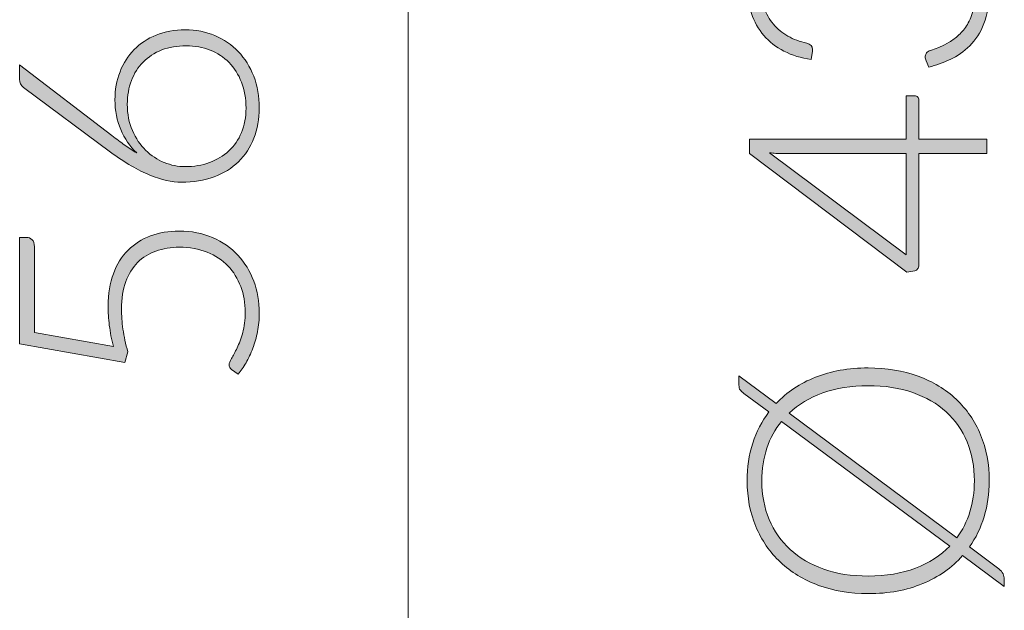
# Model space of a CAD drawing. Header units: inches. Extents: x 14 to 157, y -245 to -15.
# Tile 11 of 19: x 17 to 32, y -98 to -89. Entities that reach past the tile are written whole.
import ezdxf

# ---------------------------------------------------------------- set-up
doc = ezdxf.new("R2010")
doc.units = ezdxf.units.IN
doc.header["$MEASUREMENT"] = 0
doc.layers.add('Capa 1', color=7, linetype='Continuous')

# ---------------------------------------------------------------- blocks, each defined once
blk = doc.blocks.new('block 6')
at = {"layer": 'Capa 1'}
h = blk.add_hatch(color=250, dxfattribs=at)
h.dxf.hatch_style = 2
edge = h.paths.add_edge_path()
edge.add_spline(control_points=[(28.203, -88.051), (28.203, -87.908), (28.223, -87.772), (28.263, -87.645), (28.302, -87.518), (28.362, -87.406), (28.441, -87.31), (28.521, -87.213), (28.62, -87.137), (28.738, -87.08), (28.856, -87.024), (28.993, -86.996), (29.149, -86.996), (29.271, -86.996), (29.38, -87.015), (29.479, -87.053), (29.577, -87.091), (29.663, -87.143), (29.737, -87.209), (29.811, -87.276), (29.873, -87.354), (29.924, -87.444), (29.974, -87.534), (30.013, -87.632), (30.039, -87.738), (30.09, -87.462), (30.197, -87.254), (30.358, -87.114), (30.52, -86.974), (30.722, -86.903), (30.964, -86.903), (31.117, -86.903), (31.26, -86.934), (31.392, -86.996), (31.523, -87.058), (31.637, -87.143), (31.732, -87.25), (31.828, -87.358), (31.902, -87.485), (31.956, -87.632), (32.01, -87.779), (32.037, -87.938), (32.037, -88.109), (32.037, -88.323), (32.008, -88.501), (31.951, -88.643), (31.894, -88.785), (31.819, -88.902), (31.727, -88.994), (31.635, -89.086), (31.532, -89.157), (31.418, -89.209), (31.304, -89.26), (31.191, -89.301), (31.078, -89.333), (31.078, -89.333), (31.035, -89.232), (31.035, -89.232), (31.027, -89.211), (31.022, -89.191), (31.022, -89.171), (31.022, -89.152), (31.027, -89.134), (31.035, -89.116), (31.044, -89.098), (31.061, -89.085), (31.086, -89.076), (31.086, -89.076), (31.139, -89.058), (31.139, -89.058), (31.171, -89.047), (31.21, -89.032), (31.257, -89.012), (31.304, -88.993), (31.352, -88.968), (31.402, -88.937), (31.453, -88.906), (31.503, -88.868), (31.553, -88.822), (31.604, -88.776), (31.649, -88.72), (31.689, -88.654), (31.728, -88.587), (31.761, -88.509), (31.785, -88.42), (31.81, -88.331), (31.822, -88.228), (31.822, -88.112), (31.822, -87.953), (31.796, -87.813), (31.743, -87.694), (31.69, -87.575), (31.622, -87.475), (31.54, -87.395), (31.458, -87.314), (31.366, -87.254), (31.265, -87.215), (31.163, -87.175), (31.064, -87.155), (30.969, -87.155), (30.854, -87.155), (30.747, -87.173), (30.649, -87.209), (30.55, -87.245), (30.464, -87.306), (30.393, -87.391), (30.321, -87.476), (30.265, -87.587), (30.223, -87.726), (30.182, -87.865), (30.161, -88.036), (30.161, -88.239), (30.161, -88.239), (29.978, -88.239), (29.978, -88.239), (29.975, -88.076), (29.953, -87.933), (29.913, -87.809), (29.873, -87.686), (29.819, -87.583), (29.75, -87.5), (29.681, -87.417), (29.599, -87.354), (29.504, -87.311), (29.408, -87.269), (29.303, -87.248), (29.189, -87.248), (29.056, -87.248), (28.941, -87.27), (28.844, -87.314), (28.747, -87.358), (28.666, -87.417), (28.603, -87.491), (28.539, -87.566), (28.492, -87.652), (28.462, -87.751), (28.432, -87.85), (28.417, -87.953), (28.417, -88.061), (28.417, -88.18), (28.435, -88.288), (28.47, -88.387), (28.506, -88.486), (28.555, -88.574), (28.619, -88.65), (28.682, -88.726), (28.759, -88.789), (28.848, -88.84), (28.937, -88.892), (29.037, -88.929), (29.146, -88.954), (29.208, -88.968), (29.239, -89.001), (29.239, -89.052), (29.239, -89.065), (29.238, -89.074), (29.236, -89.081), (29.236, -89.081), (29.215, -89.211), (29.215, -89.211), (29.054, -89.188), (28.911, -89.144), (28.786, -89.079), (28.66, -89.014), (28.554, -88.93), (28.468, -88.83), (28.381, -88.729), (28.315, -88.612), (28.27, -88.48), (28.225, -88.347), (28.203, -88.204), (28.203, -88.051)], knot_values=[0, 0, 0, 0, 1, 1, 1, 2, 2, 2, 3, 3, 3, 4, 4, 4, 5, 5, 5, 6, 6, 6, 7, 7, 7, 8, 8, 8, 9, 9, 9, 10, 10, 10, 11, 11, 11, 12, 12, 12, 13, 13, 13, 14, 14, 14, 15, 15, 15, 16, 16, 16, 17, 17, 17, 18, 18, 18, 19, 19, 19, 20, 20, 20, 21, 21, 21, 22, 22, 22, 23, 23, 23, 24, 24, 24, 25, 25, 25, 26, 26, 26, 27, 27, 27, 28, 28, 28, 29, 29, 29, 30, 30, 30, 31, 31, 31, 32, 32, 32, 33, 33, 33, 34, 34, 34, 35, 35, 35, 36, 36, 36, 37, 37, 37, 38, 38, 38, 39, 39, 39, 40, 40, 40, 41, 41, 41, 42, 42, 42, 43, 43, 43, 44, 44, 44, 45, 45, 45, 46, 46, 46, 47, 47, 47, 48, 48, 48, 49, 49, 49, 50, 50, 50, 51, 51, 51, 52, 52, 52, 53, 53, 53, 54, 54, 54, 55, 55, 55, 56, 56, 56, 57, 57, 57, 57], degree=3, periodic=1)
h = blk.add_hatch(color=250, dxfattribs=at)
h.dxf.hatch_style = 2
edge = h.paths.add_edge_path()
edge.add_spline(control_points=[(30.718, -90.473), (30.718, -90.473), (30.718, -89.786), (30.718, -89.786), (30.718, -89.786), (30.855, -89.786), (30.855, -89.786), (30.875, -89.786), (30.89, -89.792), (30.901, -89.803), (30.913, -89.815), (30.919, -89.833), (30.919, -89.858), (30.919, -89.858), (30.919, -90.473), (30.919, -90.473), (30.919, -90.473), (31.995, -90.473), (31.995, -90.473), (31.995, -90.473), (31.995, -90.7), (31.995, -90.7), (31.995, -90.7), (30.919, -90.7), (30.919, -90.7), (30.919, -90.7), (30.919, -92.468), (30.919, -92.468), (30.919, -92.494), (30.913, -92.515), (30.901, -92.529), (30.89, -92.543), (30.875, -92.553), (30.855, -92.558), (30.855, -92.558), (30.731, -92.582), (30.731, -92.582), (30.731, -92.582), (28.24, -90.698), (28.24, -90.698), (28.24, -90.698), (28.24, -90.473), (28.24, -90.473), (28.24, -90.473), (30.718, -90.473), (30.718, -90.473)], knot_values=[0, 0, 0, 0, 1, 1, 1, 2, 2, 2, 3, 3, 3, 4, 4, 4, 5, 5, 5, 6, 6, 6, 7, 7, 7, 8, 8, 8, 9, 9, 9, 10, 10, 10, 11, 11, 11, 12, 12, 12, 13, 13, 13, 14, 14, 14, 15, 15, 15, 15], degree=3, periodic=1)
edge = h.paths.add_edge_path()
edge.add_spline(control_points=[(28.754, -90.7), (28.724, -90.7), (28.692, -90.7), (28.658, -90.698), (28.625, -90.696), (28.591, -90.692), (28.555, -90.687), (28.555, -90.687), (30.718, -92.306), (30.718, -92.306), (30.718, -92.306), (30.718, -90.7), (30.718, -90.7), (30.718, -90.7), (28.754, -90.7), (28.754, -90.7)], knot_values=[0, 0, 0, 0, 1, 1, 1, 2, 2, 2, 3, 3, 3, 4, 4, 4, 5, 5, 5, 5], degree=3, periodic=1)
h = blk.add_hatch(color=250, dxfattribs=at)
h.dxf.hatch_style = 2
edge = h.paths.add_edge_path()
edge.add_spline(control_points=[(30.118, -94.097), (30.408, -94.097), (30.671, -94.141), (30.907, -94.227), (31.143, -94.314), (31.344, -94.436), (31.511, -94.593), (31.678, -94.75), (31.807, -94.938), (31.898, -95.157), (31.989, -95.376), (32.034, -95.619), (32.034, -95.886), (32.034, -96.089), (32.007, -96.279), (31.954, -96.454), (31.9, -96.63), (31.822, -96.789), (31.722, -96.933), (31.722, -96.933), (32.188, -97.28), (32.188, -97.28), (32.218, -97.303), (32.24, -97.328), (32.253, -97.357), (32.266, -97.385), (32.273, -97.414), (32.273, -97.444), (32.273, -97.444), (32.273, -97.561), (32.273, -97.561), (32.273, -97.561), (31.613, -97.07), (31.613, -97.07), (31.443, -97.261), (31.233, -97.409), (30.981, -97.514), (30.729, -97.619), (30.442, -97.672), (30.118, -97.672), (29.831, -97.672), (29.569, -97.628), (29.333, -97.541), (29.097, -97.453), (28.896, -97.331), (28.729, -97.174), (28.562, -97.016), (28.432, -96.828), (28.34, -96.609), (28.249, -96.39), (28.203, -96.149), (28.203, -95.886), (28.203, -95.672), (28.232, -95.473), (28.291, -95.29), (28.351, -95.106), (28.436, -94.941), (28.547, -94.794), (28.547, -94.794), (28.152, -94.5), (28.152, -94.5), (28.124, -94.479), (28.104, -94.46), (28.091, -94.444), (28.079, -94.429), (28.073, -94.403), (28.073, -94.368), (28.073, -94.368), (28.073, -94.222), (28.073, -94.222), (28.073, -94.222), (28.661, -94.659), (28.661, -94.659), (28.831, -94.481), (29.038, -94.342), (29.284, -94.244), (29.529, -94.146), (29.808, -94.097), (30.118, -94.097)], knot_values=[0, 0, 0, 0, 1, 1, 1, 2, 2, 2, 3, 3, 3, 4, 4, 4, 5, 5, 5, 6, 6, 6, 7, 7, 7, 8, 8, 8, 9, 9, 9, 10, 10, 10, 11, 11, 11, 12, 12, 12, 13, 13, 13, 14, 14, 14, 15, 15, 15, 16, 16, 16, 17, 17, 17, 18, 18, 18, 19, 19, 19, 20, 20, 20, 21, 21, 21, 22, 22, 22, 23, 23, 23, 24, 24, 24, 25, 25, 25, 26, 26, 26, 26], degree=3, periodic=1)
edge = h.paths.add_edge_path()
edge.add_spline(control_points=[(30.118, -97.394), (30.401, -97.394), (30.651, -97.352), (30.867, -97.269), (31.083, -97.186), (31.264, -97.07), (31.409, -96.919), (31.409, -96.919), (28.746, -94.943), (28.746, -94.943), (28.645, -95.068), (28.568, -95.21), (28.515, -95.368), (28.462, -95.526), (28.436, -95.699), (28.436, -95.886), (28.436, -96.109), (28.474, -96.312), (28.551, -96.497), (28.628, -96.681), (28.739, -96.84), (28.884, -96.974), (29.029, -97.107), (29.205, -97.21), (29.414, -97.284), (29.622, -97.357), (29.857, -97.394), (30.118, -97.394)], knot_values=[0, 0, 0, 0, 1, 1, 1, 2, 2, 2, 3, 3, 3, 4, 4, 4, 5, 5, 5, 6, 6, 6, 7, 7, 7, 8, 8, 8, 9, 9, 9, 9], degree=3, periodic=1)
edge = h.paths.add_edge_path()
edge.add_spline(control_points=[(30.118, -94.378), (29.85, -94.378), (29.611, -94.416), (29.4, -94.492), (29.19, -94.568), (29.013, -94.675), (28.868, -94.813), (28.868, -94.813), (31.523, -96.787), (31.523, -96.787), (31.613, -96.665), (31.681, -96.528), (31.728, -96.377), (31.775, -96.226), (31.799, -96.063), (31.799, -95.886), (31.799, -95.66), (31.761, -95.454), (31.685, -95.269), (31.609, -95.083), (31.498, -94.924), (31.353, -94.793), (31.208, -94.661), (31.032, -94.559), (30.825, -94.487), (30.617, -94.414), (30.382, -94.378), (30.118, -94.378)], knot_values=[0, 0, 0, 0, 1, 1, 1, 2, 2, 2, 3, 3, 3, 4, 4, 4, 5, 5, 5, 6, 6, 6, 7, 7, 7, 8, 8, 8, 9, 9, 9, 9], degree=3, periodic=1)
at = {"layer": 'Capa 1', "lineweight": 0}
for points, knots in [([(28.203, -88.051), (28.203, -87.908), (28.223, -87.772), (28.263, -87.645), (28.302, -87.518), (28.362, -87.406), (28.441, -87.31), (28.521, -87.213), (28.62, -87.137), (28.738, -87.08), (28.856, -87.024), (28.993, -86.996), (29.149, -86.996), (29.271, -86.996), (29.38, -87.015), (29.479, -87.053), (29.577, -87.091), (29.663, -87.143), (29.737, -87.209), (29.811, -87.276), (29.873, -87.354), (29.924, -87.444), (29.974, -87.534), (30.013, -87.632), (30.039, -87.738), (30.09, -87.462), (30.197, -87.254), (30.358, -87.114), (30.52, -86.974), (30.722, -86.903), (30.964, -86.903), (31.117, -86.903), (31.26, -86.934), (31.392, -86.996), (31.523, -87.058), (31.637, -87.143), (31.732, -87.25), (31.828, -87.358), (31.902, -87.485), (31.956, -87.632), (32.01, -87.779), (32.037, -87.938), (32.037, -88.109), (32.037, -88.323), (32.008, -88.501), (31.951, -88.643), (31.894, -88.785), (31.819, -88.902), (31.727, -88.994), (31.635, -89.086), (31.532, -89.157), (31.418, -89.209), (31.304, -89.26), (31.191, -89.301), (31.078, -89.333), (31.078, -89.333), (31.035, -89.232), (31.035, -89.232), (31.027, -89.211), (31.022, -89.191), (31.022, -89.171), (31.022, -89.152), (31.027, -89.134), (31.035, -89.116), (31.044, -89.098), (31.061, -89.085), (31.086, -89.076), (31.086, -89.076), (31.139, -89.058), (31.139, -89.058), (31.171, -89.047), (31.21, -89.032), (31.257, -89.012), (31.304, -88.993), (31.352, -88.968), (31.402, -88.937), (31.453, -88.906), (31.503, -88.868), (31.553, -88.822), (31.604, -88.776), (31.649, -88.72), (31.689, -88.654), (31.728, -88.587), (31.761, -88.509), (31.785, -88.42), (31.81, -88.331), (31.822, -88.228), (31.822, -88.112), (31.822, -87.953), (31.796, -87.813), (31.743, -87.694), (31.69, -87.575), (31.622, -87.475), (31.54, -87.395), (31.458, -87.314), (31.366, -87.254), (31.265, -87.215), (31.163, -87.175), (31.064, -87.155), (30.969, -87.155), (30.854, -87.155), (30.747, -87.173), (30.649, -87.209), (30.55, -87.245), (30.464, -87.306), (30.393, -87.391), (30.321, -87.476), (30.265, -87.587), (30.223, -87.726), (30.182, -87.865), (30.161, -88.036), (30.161, -88.239), (30.161, -88.239), (29.978, -88.239), (29.978, -88.239), (29.975, -88.076), (29.953, -87.933), (29.913, -87.809), (29.873, -87.686), (29.819, -87.583), (29.75, -87.5), (29.681, -87.417), (29.599, -87.354), (29.504, -87.311), (29.408, -87.269), (29.303, -87.248), (29.189, -87.248), (29.056, -87.248), (28.941, -87.27), (28.844, -87.314), (28.747, -87.358), (28.666, -87.417), (28.603, -87.491), (28.539, -87.566), (28.492, -87.652), (28.462, -87.751), (28.432, -87.85), (28.417, -87.953), (28.417, -88.061), (28.417, -88.18), (28.435, -88.288), (28.47, -88.387), (28.506, -88.486), (28.555, -88.574), (28.619, -88.65), (28.682, -88.726), (28.759, -88.789), (28.848, -88.84), (28.937, -88.892), (29.037, -88.929), (29.146, -88.954), (29.208, -88.968), (29.239, -89.001), (29.239, -89.052), (29.239, -89.065), (29.238, -89.074), (29.236, -89.081), (29.236, -89.081), (29.215, -89.211), (29.215, -89.211), (29.054, -89.188), (28.911, -89.144), (28.786, -89.079), (28.66, -89.014), (28.554, -88.93), (28.468, -88.83), (28.381, -88.729), (28.315, -88.612), (28.27, -88.48), (28.225, -88.347), (28.203, -88.204), (28.203, -88.051)], [0, 0, 0, 0, 1, 1, 1, 2, 2, 2, 3, 3, 3, 4, 4, 4, 5, 5, 5, 6, 6, 6, 7, 7, 7, 8, 8, 8, 9, 9, 9, 10, 10, 10, 11, 11, 11, 12, 12, 12, 13, 13, 13, 14, 14, 14, 15, 15, 15, 16, 16, 16, 17, 17, 17, 18, 18, 18, 19, 19, 19, 20, 20, 20, 21, 21, 21, 22, 22, 22, 23, 23, 23, 24, 24, 24, 25, 25, 25, 26, 26, 26, 27, 27, 27, 28, 28, 28, 29, 29, 29, 30, 30, 30, 31, 31, 31, 32, 32, 32, 33, 33, 33, 34, 34, 34, 35, 35, 35, 36, 36, 36, 37, 37, 37, 38, 38, 38, 39, 39, 39, 40, 40, 40, 41, 41, 41, 42, 42, 42, 43, 43, 43, 44, 44, 44, 45, 45, 45, 46, 46, 46, 47, 47, 47, 48, 48, 48, 49, 49, 49, 50, 50, 50, 51, 51, 51, 52, 52, 52, 53, 53, 53, 54, 54, 54, 55, 55, 55, 56, 56, 56, 57, 57, 57, 57]), ([(30.718, -90.473), (30.718, -90.473), (30.718, -89.786), (30.718, -89.786), (30.718, -89.786), (30.855, -89.786), (30.855, -89.786), (30.875, -89.786), (30.89, -89.792), (30.901, -89.803), (30.913, -89.815), (30.919, -89.833), (30.919, -89.858), (30.919, -89.858), (30.919, -90.473), (30.919, -90.473), (30.919, -90.473), (31.995, -90.473), (31.995, -90.473), (31.995, -90.473), (31.995, -90.7), (31.995, -90.7), (31.995, -90.7), (30.919, -90.7), (30.919, -90.7), (30.919, -90.7), (30.919, -92.468), (30.919, -92.468), (30.919, -92.494), (30.913, -92.515), (30.901, -92.529), (30.89, -92.543), (30.875, -92.553), (30.855, -92.558), (30.855, -92.558), (30.731, -92.582), (30.731, -92.582), (30.731, -92.582), (28.24, -90.698), (28.24, -90.698), (28.24, -90.698), (28.24, -90.473), (28.24, -90.473), (28.24, -90.473), (30.718, -90.473), (30.718, -90.473)], [0, 0, 0, 0, 1, 1, 1, 2, 2, 2, 3, 3, 3, 4, 4, 4, 5, 5, 5, 6, 6, 6, 7, 7, 7, 8, 8, 8, 9, 9, 9, 10, 10, 10, 11, 11, 11, 12, 12, 12, 13, 13, 13, 14, 14, 14, 15, 15, 15, 15]), ([(28.754, -90.7), (28.724, -90.7), (28.692, -90.7), (28.658, -90.698), (28.625, -90.696), (28.591, -90.692), (28.555, -90.687), (28.555, -90.687), (30.718, -92.306), (30.718, -92.306), (30.718, -92.306), (30.718, -90.7), (30.718, -90.7), (30.718, -90.7), (28.754, -90.7), (28.754, -90.7)], [0, 0, 0, 0, 1, 1, 1, 2, 2, 2, 3, 3, 3, 4, 4, 4, 5, 5, 5, 5]), ([(30.118, -94.097), (30.408, -94.097), (30.671, -94.141), (30.907, -94.227), (31.143, -94.314), (31.344, -94.436), (31.511, -94.593), (31.678, -94.75), (31.807, -94.938), (31.898, -95.157), (31.989, -95.376), (32.034, -95.619), (32.034, -95.886), (32.034, -96.089), (32.007, -96.279), (31.954, -96.454), (31.9, -96.63), (31.822, -96.789), (31.722, -96.933), (31.722, -96.933), (32.188, -97.28), (32.188, -97.28), (32.218, -97.303), (32.24, -97.328), (32.253, -97.357), (32.266, -97.385), (32.273, -97.414), (32.273, -97.444), (32.273, -97.444), (32.273, -97.561), (32.273, -97.561), (32.273, -97.561), (31.613, -97.07), (31.613, -97.07), (31.443, -97.261), (31.233, -97.409), (30.981, -97.514), (30.729, -97.619), (30.442, -97.672), (30.118, -97.672), (29.831, -97.672), (29.569, -97.628), (29.333, -97.541), (29.097, -97.453), (28.896, -97.331), (28.729, -97.174), (28.562, -97.016), (28.432, -96.828), (28.34, -96.609), (28.249, -96.39), (28.203, -96.149), (28.203, -95.886), (28.203, -95.672), (28.232, -95.473), (28.291, -95.29), (28.351, -95.106), (28.436, -94.941), (28.547, -94.794), (28.547, -94.794), (28.152, -94.5), (28.152, -94.5), (28.124, -94.479), (28.104, -94.46), (28.091, -94.444), (28.079, -94.429), (28.073, -94.403), (28.073, -94.368), (28.073, -94.368), (28.073, -94.222), (28.073, -94.222), (28.073, -94.222), (28.661, -94.659), (28.661, -94.659), (28.831, -94.481), (29.038, -94.342), (29.284, -94.244), (29.529, -94.146), (29.808, -94.097), (30.118, -94.097)], [0, 0, 0, 0, 1, 1, 1, 2, 2, 2, 3, 3, 3, 4, 4, 4, 5, 5, 5, 6, 6, 6, 7, 7, 7, 8, 8, 8, 9, 9, 9, 10, 10, 10, 11, 11, 11, 12, 12, 12, 13, 13, 13, 14, 14, 14, 15, 15, 15, 16, 16, 16, 17, 17, 17, 18, 18, 18, 19, 19, 19, 20, 20, 20, 21, 21, 21, 22, 22, 22, 23, 23, 23, 24, 24, 24, 25, 25, 25, 26, 26, 26, 26]), ([(30.118, -94.378), (29.85, -94.378), (29.611, -94.416), (29.4, -94.492), (29.19, -94.568), (29.013, -94.675), (28.868, -94.813), (28.868, -94.813), (31.523, -96.787), (31.523, -96.787), (31.613, -96.665), (31.681, -96.528), (31.728, -96.377), (31.775, -96.226), (31.799, -96.063), (31.799, -95.886), (31.799, -95.66), (31.761, -95.454), (31.685, -95.269), (31.609, -95.083), (31.498, -94.924), (31.353, -94.793), (31.208, -94.661), (31.032, -94.559), (30.825, -94.487), (30.617, -94.414), (30.382, -94.378), (30.118, -94.378)], [0, 0, 0, 0, 1, 1, 1, 2, 2, 2, 3, 3, 3, 4, 4, 4, 5, 5, 5, 6, 6, 6, 7, 7, 7, 8, 8, 8, 9, 9, 9, 9]), ([(30.118, -97.394), (30.401, -97.394), (30.651, -97.352), (30.867, -97.269), (31.083, -97.186), (31.264, -97.07), (31.409, -96.919), (31.409, -96.919), (28.746, -94.943), (28.746, -94.943), (28.645, -95.068), (28.568, -95.21), (28.515, -95.368), (28.462, -95.526), (28.436, -95.699), (28.436, -95.886), (28.436, -96.109), (28.474, -96.312), (28.551, -96.497), (28.628, -96.681), (28.739, -96.84), (28.884, -96.974), (29.029, -97.107), (29.205, -97.21), (29.414, -97.284), (29.622, -97.357), (29.857, -97.394), (30.118, -97.394)], [0, 0, 0, 0, 1, 1, 1, 2, 2, 2, 3, 3, 3, 4, 4, 4, 5, 5, 5, 6, 6, 6, 7, 7, 7, 8, 8, 8, 9, 9, 9, 9])]:
    blk.add_open_spline(points, degree=3, knots=knots, dxfattribs=at)
blk = doc.blocks.new('block 7')
at = {"layer": 'Capa 1'}
h = blk.add_hatch(color=250, dxfattribs=at)
h.dxf.hatch_style = 2
edge = h.paths.add_edge_path()
edge.add_spline(control_points=[(18.197, -89.851), (18.197, -89.69), (18.224, -89.542), (18.277, -89.406), (18.33, -89.27), (18.404, -89.153), (18.501, -89.055), (18.597, -88.957), (18.713, -88.88), (18.85, -88.824), (18.987, -88.769), (19.14, -88.741), (19.31, -88.741), (19.48, -88.741), (19.636, -88.771), (19.779, -88.832), (19.922, -88.893), (20.046, -88.978), (20.15, -89.087), (20.254, -89.195), (20.335, -89.326), (20.394, -89.477), (20.452, -89.629), (20.481, -89.796), (20.481, -89.978), (20.481, -90.153), (20.453, -90.313), (20.396, -90.458), (20.34, -90.603), (20.259, -90.727), (20.152, -90.83), (20.047, -90.933), (19.917, -91.014), (19.765, -91.07), (19.612, -91.127), (19.439, -91.155), (19.246, -91.155), (19.1, -91.155), (18.934, -91.118), (18.75, -91.044), (18.565, -90.969), (18.358, -90.847), (18.128, -90.678), (18.128, -90.678), (16.75, -89.655), (16.75, -89.655), (16.71, -89.625), (16.689, -89.58), (16.689, -89.52), (16.689, -89.52), (16.689, -89.297), (16.689, -89.297), (16.689, -89.297), (18.149, -90.415), (18.149, -90.415), (18.222, -90.47), (18.29, -90.521), (18.353, -90.567), (18.417, -90.613), (18.479, -90.654), (18.542, -90.691), (18.434, -90.587), (18.349, -90.463), (18.288, -90.32), (18.227, -90.177), (18.197, -90.021), (18.197, -89.851)], knot_values=[0, 0, 0, 0, 1, 1, 1, 2, 2, 2, 3, 3, 3, 4, 4, 4, 5, 5, 5, 6, 6, 6, 7, 7, 7, 8, 8, 8, 9, 9, 9, 10, 10, 10, 11, 11, 11, 12, 12, 12, 13, 13, 13, 14, 14, 14, 15, 15, 15, 16, 16, 16, 17, 17, 17, 18, 18, 18, 19, 19, 19, 20, 20, 20, 21, 21, 21, 22, 22, 22, 22], degree=3, periodic=1)
edge = h.paths.add_edge_path()
edge.add_spline(control_points=[(19.307, -90.908), (19.447, -90.908), (19.576, -90.887), (19.694, -90.843), (19.812, -90.8), (19.914, -90.739), (20, -90.659), (20.086, -90.58), (20.152, -90.483), (20.2, -90.368), (20.248, -90.253), (20.272, -90.124), (20.272, -89.981), (20.272, -89.829), (20.248, -89.692), (20.2, -89.57), (20.152, -89.448), (20.087, -89.345), (20.003, -89.259), (19.919, -89.173), (19.819, -89.107), (19.704, -89.061), (19.588, -89.016), (19.462, -88.993), (19.326, -88.993), (19.183, -88.993), (19.053, -89.015), (18.938, -89.06), (18.822, -89.105), (18.724, -89.169), (18.643, -89.251), (18.563, -89.333), (18.501, -89.431), (18.458, -89.544), (18.415, -89.657), (18.393, -89.782), (18.393, -89.92), (18.393, -90.075), (18.42, -90.215), (18.474, -90.337), (18.528, -90.46), (18.598, -90.564), (18.683, -90.649), (18.769, -90.733), (18.866, -90.798), (18.976, -90.842), (19.085, -90.886), (19.196, -90.908), (19.307, -90.908)], knot_values=[0, 0, 0, 0, 1, 1, 1, 2, 2, 2, 3, 3, 3, 4, 4, 4, 5, 5, 5, 6, 6, 6, 7, 7, 7, 8, 8, 8, 9, 9, 9, 10, 10, 10, 11, 11, 11, 12, 12, 12, 13, 13, 13, 14, 14, 14, 15, 15, 15, 16, 16, 16, 16], degree=3, periodic=1)
h = blk.add_hatch(color=250, dxfattribs=at)
h.dxf.hatch_style = 2
edge = h.paths.add_edge_path()
edge.add_spline(control_points=[(16.798, -92.029), (16.833, -92.029), (16.863, -92.041), (16.887, -92.065), (16.911, -92.089), (16.922, -92.126), (16.922, -92.177), (16.922, -92.177), (16.922, -93.534), (16.922, -93.534), (16.922, -93.534), (18.173, -93.759), (18.173, -93.759), (18.143, -93.641), (18.122, -93.529), (18.108, -93.423), (18.095, -93.317), (18.088, -93.215), (18.088, -93.118), (18.088, -92.924), (18.116, -92.752), (18.172, -92.604), (18.227, -92.456), (18.305, -92.331), (18.405, -92.232), (18.505, -92.132), (18.623, -92.056), (18.761, -92.005), (18.899, -91.954), (19.049, -91.928), (19.212, -91.928), (19.41, -91.928), (19.587, -91.963), (19.743, -92.032), (19.9, -92.1), (20.033, -92.194), (20.142, -92.311), (20.252, -92.429), (20.335, -92.566), (20.394, -92.723), (20.452, -92.88), (20.481, -93.047), (20.481, -93.224), (20.481, -93.328), (20.472, -93.427), (20.453, -93.521), (20.435, -93.614), (20.41, -93.703), (20.379, -93.786), (20.348, -93.869), (20.312, -93.945), (20.272, -94.014), (20.231, -94.083), (20.19, -94.144), (20.147, -94.196), (20.147, -94.196), (20.044, -94.122), (20.044, -94.122), (20.017, -94.105), (20.004, -94.079), (20.004, -94.045), (20.004, -94.023), (20.017, -93.989), (20.044, -93.946), (20.07, -93.903), (20.099, -93.847), (20.131, -93.779), (20.163, -93.711), (20.192, -93.631), (20.219, -93.538), (20.245, -93.445), (20.259, -93.337), (20.259, -93.213), (20.259, -93.069), (20.235, -92.934), (20.188, -92.808), (20.141, -92.683), (20.074, -92.574), (19.986, -92.481), (19.897, -92.388), (19.788, -92.316), (19.658, -92.263), (19.529, -92.211), (19.381, -92.185), (19.217, -92.185), (19.083, -92.185), (18.959, -92.205), (18.846, -92.245), (18.733, -92.285), (18.637, -92.345), (18.556, -92.425), (18.476, -92.506), (18.413, -92.607), (18.368, -92.73), (18.323, -92.853), (18.3, -92.997), (18.3, -93.163), (18.3, -93.264), (18.308, -93.371), (18.324, -93.484), (18.34, -93.597), (18.366, -93.717), (18.401, -93.844), (18.401, -93.844), (18.351, -94.008), (18.351, -94.008), (18.351, -94.008), (16.689, -93.714), (16.689, -93.714), (16.689, -93.714), (16.689, -92.029), (16.689, -92.029), (16.689, -92.029), (16.798, -92.029), (16.798, -92.029)], knot_values=[0, 0, 0, 0, 1, 1, 1, 2, 2, 2, 3, 3, 3, 4, 4, 4, 5, 5, 5, 6, 6, 6, 7, 7, 7, 8, 8, 8, 9, 9, 9, 10, 10, 10, 11, 11, 11, 12, 12, 12, 13, 13, 13, 14, 14, 14, 15, 15, 15, 16, 16, 16, 17, 17, 17, 18, 18, 18, 19, 19, 19, 20, 20, 20, 21, 21, 21, 22, 22, 22, 23, 23, 23, 24, 24, 24, 25, 25, 25, 26, 26, 26, 27, 27, 27, 28, 28, 28, 29, 29, 29, 30, 30, 30, 31, 31, 31, 32, 32, 32, 33, 33, 33, 34, 34, 34, 35, 35, 35, 36, 36, 36, 37, 37, 37, 38, 38, 38, 38], degree=3, periodic=1)
at = {"layer": 'Capa 1', "lineweight": 0}
for points, knots in [([(18.197, -89.851), (18.197, -89.69), (18.224, -89.542), (18.277, -89.406), (18.33, -89.27), (18.404, -89.153), (18.501, -89.055), (18.597, -88.957), (18.713, -88.88), (18.85, -88.824), (18.987, -88.769), (19.14, -88.741), (19.31, -88.741), (19.48, -88.741), (19.636, -88.771), (19.779, -88.832), (19.922, -88.893), (20.046, -88.978), (20.15, -89.087), (20.254, -89.195), (20.335, -89.326), (20.394, -89.477), (20.452, -89.629), (20.481, -89.796), (20.481, -89.978), (20.481, -90.153), (20.453, -90.313), (20.396, -90.458), (20.34, -90.603), (20.259, -90.727), (20.152, -90.83), (20.047, -90.933), (19.917, -91.014), (19.765, -91.07), (19.612, -91.127), (19.439, -91.155), (19.246, -91.155), (19.1, -91.155), (18.934, -91.118), (18.75, -91.044), (18.565, -90.969), (18.358, -90.847), (18.128, -90.678), (18.128, -90.678), (16.75, -89.655), (16.75, -89.655), (16.71, -89.625), (16.689, -89.58), (16.689, -89.52), (16.689, -89.52), (16.689, -89.297), (16.689, -89.297), (16.689, -89.297), (18.149, -90.415), (18.149, -90.415), (18.222, -90.47), (18.29, -90.521), (18.353, -90.567), (18.417, -90.613), (18.479, -90.654), (18.542, -90.691), (18.434, -90.587), (18.349, -90.463), (18.288, -90.32), (18.227, -90.177), (18.197, -90.021), (18.197, -89.851)], [0, 0, 0, 0, 1, 1, 1, 2, 2, 2, 3, 3, 3, 4, 4, 4, 5, 5, 5, 6, 6, 6, 7, 7, 7, 8, 8, 8, 9, 9, 9, 10, 10, 10, 11, 11, 11, 12, 12, 12, 13, 13, 13, 14, 14, 14, 15, 15, 15, 16, 16, 16, 17, 17, 17, 18, 18, 18, 19, 19, 19, 20, 20, 20, 21, 21, 21, 22, 22, 22, 22]), ([(19.307, -90.908), (19.447, -90.908), (19.576, -90.887), (19.694, -90.843), (19.812, -90.8), (19.914, -90.739), (20, -90.659), (20.086, -90.58), (20.152, -90.483), (20.2, -90.368), (20.248, -90.253), (20.272, -90.124), (20.272, -89.981), (20.272, -89.829), (20.248, -89.692), (20.2, -89.57), (20.152, -89.448), (20.087, -89.345), (20.003, -89.259), (19.919, -89.173), (19.819, -89.107), (19.704, -89.061), (19.588, -89.016), (19.462, -88.993), (19.326, -88.993), (19.183, -88.993), (19.053, -89.015), (18.938, -89.06), (18.822, -89.105), (18.724, -89.169), (18.643, -89.251), (18.563, -89.333), (18.501, -89.431), (18.458, -89.544), (18.415, -89.657), (18.393, -89.782), (18.393, -89.92), (18.393, -90.075), (18.42, -90.215), (18.474, -90.337), (18.528, -90.46), (18.598, -90.564), (18.683, -90.649), (18.769, -90.733), (18.866, -90.798), (18.976, -90.842), (19.085, -90.886), (19.196, -90.908), (19.307, -90.908)], [0, 0, 0, 0, 1, 1, 1, 2, 2, 2, 3, 3, 3, 4, 4, 4, 5, 5, 5, 6, 6, 6, 7, 7, 7, 8, 8, 8, 9, 9, 9, 10, 10, 10, 11, 11, 11, 12, 12, 12, 13, 13, 13, 14, 14, 14, 15, 15, 15, 16, 16, 16, 16]), ([(16.798, -92.029), (16.833, -92.029), (16.863, -92.041), (16.887, -92.065), (16.911, -92.089), (16.922, -92.126), (16.922, -92.177), (16.922, -92.177), (16.922, -93.534), (16.922, -93.534), (16.922, -93.534), (18.173, -93.759), (18.173, -93.759), (18.143, -93.641), (18.122, -93.529), (18.108, -93.423), (18.095, -93.317), (18.088, -93.215), (18.088, -93.118), (18.088, -92.924), (18.116, -92.752), (18.172, -92.604), (18.227, -92.456), (18.305, -92.331), (18.405, -92.232), (18.505, -92.132), (18.623, -92.056), (18.761, -92.005), (18.899, -91.954), (19.049, -91.928), (19.212, -91.928), (19.41, -91.928), (19.587, -91.963), (19.743, -92.032), (19.9, -92.1), (20.033, -92.194), (20.142, -92.311), (20.252, -92.429), (20.335, -92.566), (20.394, -92.723), (20.452, -92.88), (20.481, -93.047), (20.481, -93.224), (20.481, -93.328), (20.472, -93.427), (20.453, -93.521), (20.435, -93.614), (20.41, -93.703), (20.379, -93.786), (20.348, -93.869), (20.312, -93.945), (20.272, -94.014), (20.231, -94.083), (20.19, -94.144), (20.147, -94.196), (20.147, -94.196), (20.044, -94.122), (20.044, -94.122), (20.017, -94.105), (20.004, -94.079), (20.004, -94.045), (20.004, -94.023), (20.017, -93.989), (20.044, -93.946), (20.07, -93.903), (20.099, -93.847), (20.131, -93.779), (20.163, -93.711), (20.192, -93.631), (20.219, -93.538), (20.245, -93.445), (20.259, -93.337), (20.259, -93.213), (20.259, -93.069), (20.235, -92.934), (20.188, -92.808), (20.141, -92.683), (20.074, -92.574), (19.986, -92.481), (19.897, -92.388), (19.788, -92.316), (19.658, -92.263), (19.529, -92.211), (19.381, -92.185), (19.217, -92.185), (19.083, -92.185), (18.959, -92.205), (18.846, -92.245), (18.733, -92.285), (18.637, -92.345), (18.556, -92.425), (18.476, -92.506), (18.413, -92.607), (18.368, -92.73), (18.323, -92.853), (18.3, -92.997), (18.3, -93.163), (18.3, -93.264), (18.308, -93.371), (18.324, -93.484), (18.34, -93.597), (18.366, -93.717), (18.401, -93.844), (18.401, -93.844), (18.351, -94.008), (18.351, -94.008), (18.351, -94.008), (16.689, -93.714), (16.689, -93.714), (16.689, -93.714), (16.689, -92.029), (16.689, -92.029), (16.689, -92.029), (16.798, -92.029), (16.798, -92.029)], [0, 0, 0, 0, 1, 1, 1, 2, 2, 2, 3, 3, 3, 4, 4, 4, 5, 5, 5, 6, 6, 6, 7, 7, 7, 8, 8, 8, 9, 9, 9, 10, 10, 10, 11, 11, 11, 12, 12, 12, 13, 13, 13, 14, 14, 14, 15, 15, 15, 16, 16, 16, 17, 17, 17, 18, 18, 18, 19, 19, 19, 20, 20, 20, 21, 21, 21, 22, 22, 22, 23, 23, 23, 24, 24, 24, 25, 25, 25, 26, 26, 26, 27, 27, 27, 28, 28, 28, 29, 29, 29, 30, 30, 30, 31, 31, 31, 32, 32, 32, 33, 33, 33, 34, 34, 34, 35, 35, 35, 36, 36, 36, 37, 37, 37, 38, 38, 38, 38])]:
    blk.add_open_spline(points, degree=3, knots=knots, dxfattribs=at)

msp = doc.modelspace()

# ---------------------------------------------------------------- linework, layer by layer
at = {"layer": 'Capa 1', "color": 250, "lineweight": 18}
msp.add_lwpolyline([(22.838, -45.639), (22.838, -108.295)], dxfattribs=at)

# ---------------------------------------------------------------- block references
at = {"layer": 'Capa 1'}
for name in ['block 6', 'block 7']:
    msp.add_blockref(name, (0, 0), dxfattribs=at)

doc.saveas('drawing.dxf')
